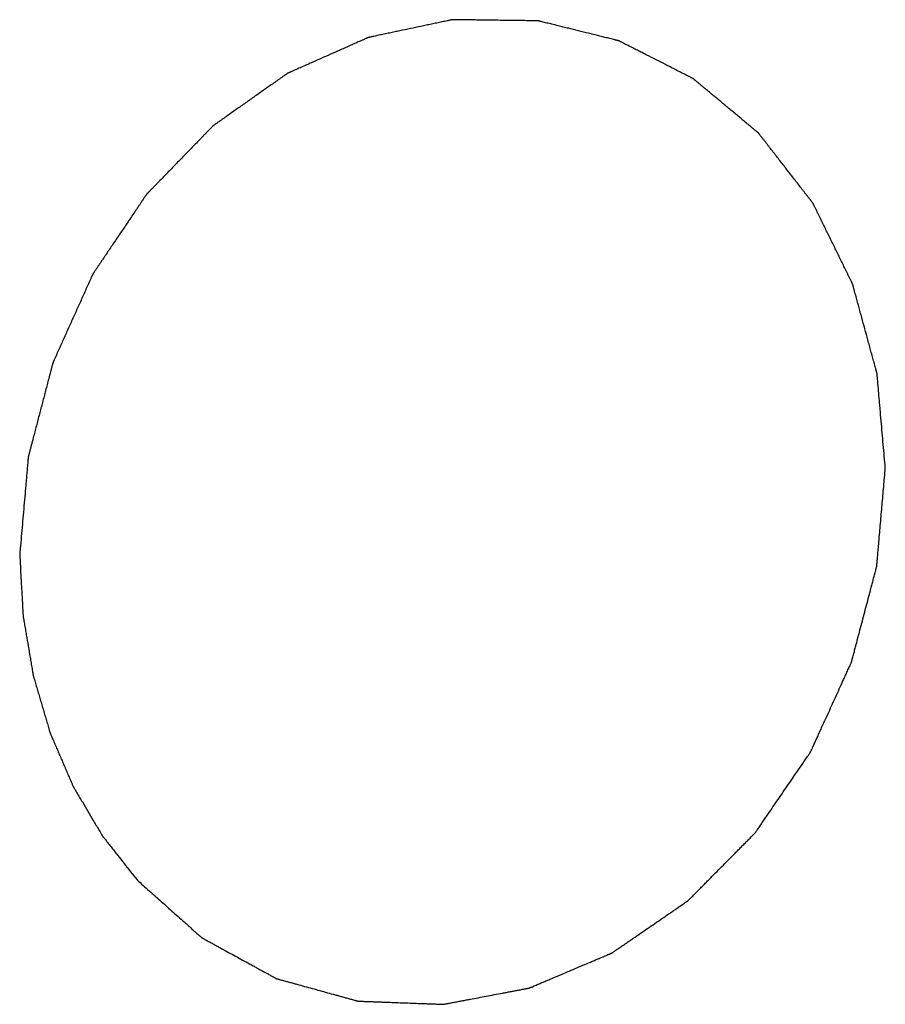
# Model space of a CAD drawing. Header units: millimetres. Extents: x 2798 to 3316, y 1544 to 1917.
# Tile 9 of 21: x 2874.87 to 2875.95, y 1572.89 to 1574.12. Entities that reach past the tile are written whole.
import ezdxf

# ---------------------------------------------------------------- set-up
doc = ezdxf.new("R2010")
doc.units = ezdxf.units.MM

msp = doc.modelspace()

# ---------------------------------------------------------------- linework, layer by layer
at = {"color": 7, "linetype": 'Continuous'}
for points, knots in [([(2875.94869, 1573.55858), (2875.94784, 1573.56845), (2875.94655, 1573.58327), (2875.94483, 1573.60302), (2875.94354, 1573.61784), (2875.94247, 1573.63018), (2875.94161, 1573.64006), (2875.94096, 1573.64747), (2875.94043, 1573.65364), (2875.94, 1573.65858), (2875.93967, 1573.66228), (2875.93935, 1573.66598), (2875.93908, 1573.66907), (2875.93887, 1573.67154), (2875.93874, 1573.67308), (2875.93863, 1573.67432), (2875.93855, 1573.67524), (2875.93848, 1573.67601), (2875.93843, 1573.67656), (2875.9384, 1573.67686), (2875.9384, 1573.6771), (2875.93832, 1573.67731), (2875.93825, 1573.67761), (2875.93811, 1573.67811), (2875.93791, 1573.67884), (2875.93767, 1573.67972), (2875.93735, 1573.68088), (2875.93695, 1573.68234), (2875.93632, 1573.68467), (2875.93552, 1573.68759), (2875.93457, 1573.69109), (2875.93362, 1573.69459), (2875.93234, 1573.69925), (2875.93075, 1573.70508), (2875.92884, 1573.71208), (2875.9263, 1573.7214), (2875.92312, 1573.73306), (2875.91994, 1573.74472), (2875.9174, 1573.75405), (2875.91549, 1573.76105), (2875.9139, 1573.76688), (2875.91262, 1573.77154), (2875.91167, 1573.77504), (2875.91072, 1573.77854), (2875.90992, 1573.78145), (2875.90928, 1573.78379), (2875.90889, 1573.78524), (2875.90857, 1573.78641), (2875.90833, 1573.78728), (2875.90813, 1573.78801), (2875.90799, 1573.78852), (2875.90791, 1573.78881), (2875.90786, 1573.78904), (2875.90775, 1573.78923), (2875.90763, 1573.78949), (2875.9074, 1573.78995), (2875.90708, 1573.79061), (2875.90669, 1573.7914), (2875.90617, 1573.79245), (2875.90553, 1573.79377), (2875.9045, 1573.79588), (2875.9032, 1573.79851), (2875.90165, 1573.80167), (2875.9001, 1573.80483), (2875.89804, 1573.80904), (2875.89546, 1573.81431), (2875.89236, 1573.82062), (2875.88822, 1573.82905), (2875.88306, 1573.83958), (2875.87789, 1573.85011), (2875.87376, 1573.85853), (2875.87066, 1573.86485), (2875.86808, 1573.87012), (2875.86601, 1573.87433), (2875.86446, 1573.87749), (2875.86291, 1573.88065), (2875.86162, 1573.88328), (2875.86058, 1573.88539), (2875.85994, 1573.8867), (2875.85942, 1573.88776), (2875.85904, 1573.88855), (2875.85871, 1573.8892), (2875.85849, 1573.88967), (2875.85835, 1573.88993), (2875.85827, 1573.89013), (2875.85812, 1573.89029), (2875.85795, 1573.89053), (2875.85764, 1573.89092), (2875.8572, 1573.8915), (2875.85666, 1573.89218), (2875.85595, 1573.8931), (2875.85507, 1573.89424), (2875.85365, 1573.89607), (2875.85188, 1573.89835), (2875.84975, 1573.9011), (2875.84762, 1573.90384), (2875.84478, 1573.9075), (2875.84124, 1573.91207), (2875.83698, 1573.91756), (2875.8313, 1573.92487), (2875.82421, 1573.93402), (2875.81712, 1573.94316), (2875.81144, 1573.95048), (2875.80719, 1573.95596), (2875.80364, 1573.96054), (2875.8008, 1573.96419), (2875.79867, 1573.96694), (2875.79655, 1573.96968), (2875.79477, 1573.97197), (2875.79335, 1573.9738), (2875.79247, 1573.97494), (2875.79176, 1573.97585), (2875.79123, 1573.97654), (2875.79078, 1573.97711), (2875.79047, 1573.97751), (2875.79029, 1573.97774), (2875.79017, 1573.97792), (2875.79, 1573.97804), (2875.78979, 1573.97822), (2875.78942, 1573.97853), (2875.78889, 1573.97897), (2875.78825, 1573.97951), (2875.7874, 1573.98021), (2875.78633, 1573.9811), (2875.78463, 1573.98252), (2875.78251, 1573.98429), (2875.77996, 1573.98642), (2875.77741, 1573.98854), (2875.77401, 1573.99138), (2875.76975, 1573.99493), (2875.76465, 1573.99918), (2875.75785, 1574.00485), (2875.74935, 1574.01194), (2875.74084, 1574.01903), (2875.73404, 1574.0247), (2875.72894, 1574.02896), (2875.72469, 1574.0325), (2875.72129, 1574.03534), (2875.71874, 1574.03747), (2875.71619, 1574.03959), (2875.71406, 1574.04137), (2875.71236, 1574.04278), (2875.7113, 1574.04367), (2875.71045, 1574.04438), (2875.70981, 1574.04491), (2875.70928, 1574.04535), (2875.70891, 1574.04567), (2875.70869, 1574.04584), (2875.70854, 1574.04599), (2875.70835, 1574.04606), (2875.70811, 1574.04619), (2875.70768, 1574.0464), (2875.70708, 1574.04672), (2875.70635, 1574.04709), (2875.70538, 1574.04758), (2875.70417, 1574.0482), (2875.70223, 1574.04919), (2875.6998, 1574.05042), (2875.6969, 1574.0519), (2875.69399, 1574.05338), (2875.69011, 1574.05536), (2875.68526, 1574.05783), (2875.67944, 1574.0608), (2875.67168, 1574.06475), (2875.66198, 1574.06969), (2875.65229, 1574.07463), (2875.64453, 1574.07858), (2875.63871, 1574.08155), (2875.63386, 1574.08402), (2875.62998, 1574.08599), (2875.62707, 1574.08748), (2875.62416, 1574.08896), (2875.62174, 1574.09019), (2875.6198, 1574.09118), (2875.61859, 1574.0918), (2875.61762, 1574.09229), (2875.61689, 1574.09266), (2875.61628, 1574.09297), (2875.61586, 1574.09319), (2875.61562, 1574.09331), (2875.61544, 1574.09342), (2875.61524, 1574.09345), (2875.61497, 1574.09352), (2875.61451, 1574.09363), (2875.61386, 1574.0938), (2875.61307, 1574.09399), (2875.61201, 1574.09425), (2875.6107, 1574.09458), (2875.60859, 1574.0951), (2875.60596, 1574.09575), (2875.60281, 1574.09653), (2875.59965, 1574.09731), (2875.59544, 1574.09835), (2875.59018, 1574.09965), (2875.58387, 1574.10122), (2875.57545, 1574.1033), (2875.56492, 1574.1059), (2875.5544, 1574.10851), (2875.54598, 1574.11059), (2875.53967, 1574.11215), (2875.53441, 1574.11345), (2875.5302, 1574.11449), (2875.52704, 1574.11527), (2875.52388, 1574.11606), (2875.52125, 1574.11671), (2875.51915, 1574.11723), (2875.51783, 1574.11755), (2875.51678, 1574.11781), (2875.51599, 1574.11801), (2875.51533, 1574.11817), (2875.51487, 1574.11829), (2875.51461, 1574.11835), (2875.51442, 1574.11841), (2875.5142, 1574.1184), (2875.51393, 1574.11841), (2875.51344, 1574.11841), (2875.51274, 1574.11842), (2875.51191, 1574.11843), (2875.51079, 1574.11845), (2875.5094, 1574.11847), (2875.50717, 1574.11849), (2875.50438, 1574.11853), (2875.50104, 1574.11858), (2875.4977, 1574.11862), (2875.49324, 1574.11868), (2875.48767, 1574.11875), (2875.48098, 1574.11884), (2875.47207, 1574.11896), (2875.46092, 1574.11911), (2875.44978, 1574.11925), (2875.44086, 1574.11937), (2875.43417, 1574.11946), (2875.4286, 1574.11954), (2875.42414, 1574.11959), (2875.4208, 1574.11964), (2875.41746, 1574.11968), (2875.41467, 1574.11972), (2875.41244, 1574.11975), (2875.41105, 1574.11977), (2875.40994, 1574.11978), (2875.4091, 1574.11979), (2875.4084, 1574.1198), (2875.40792, 1574.11981), (2875.40764, 1574.11981), (2875.40743, 1574.11983), (2875.40722, 1574.11977), (2875.40695, 1574.11972), (2875.40647, 1574.11961), (2875.40579, 1574.11947), (2875.40496, 1574.11929), (2875.40387, 1574.11906), (2875.4025, 1574.11877), (2875.40031, 1574.11831), (2875.39757, 1574.11773), (2875.39429, 1574.11703), (2875.391, 1574.11634), (2875.38662, 1574.11541), (2875.38115, 1574.11425), (2875.37457, 1574.11286), (2875.36581, 1574.111), (2875.35486, 1574.10868), (2875.34391, 1574.10637), (2875.33515, 1574.10451), (2875.32858, 1574.10312), (2875.3231, 1574.10196), (2875.31872, 1574.10103), (2875.31544, 1574.10034), (2875.31215, 1574.09964), (2875.30941, 1574.09906), (2875.30722, 1574.0986), (2875.30586, 1574.09831), (2875.30476, 1574.09808), (2875.30394, 1574.0979), (2875.30325, 1574.09776), (2875.30277, 1574.09766), (2875.3025, 1574.09759), (2875.30229, 1574.09757), (2875.3021, 1574.09746), (2875.30183, 1574.09735), (2875.30137, 1574.09714), (2875.30072, 1574.09685), (2875.29993, 1574.0965), (2875.29887, 1574.09604), (2875.29756, 1574.09545), (2875.29545, 1574.09452), (2875.29282, 1574.09335), (2875.28966, 1574.09195), (2875.28649, 1574.09054), (2875.28228, 1574.08868), (2875.27701, 1574.08634), (2875.27069, 1574.08354), (2875.26227, 1574.0798), (2875.25173, 1574.07512), (2875.2412, 1574.07045), (2875.23277, 1574.06671), (2875.22645, 1574.06391), (2875.22118, 1574.06157), (2875.21697, 1574.0597), (2875.21381, 1574.0583), (2875.21065, 1574.0569), (2875.20802, 1574.05573), (2875.20591, 1574.0548), (2875.20459, 1574.05421), (2875.20354, 1574.05375), (2875.20275, 1574.0534), (2875.20209, 1574.0531), (2875.20163, 1574.0529), (2875.20137, 1574.05278), (2875.20116, 1574.05271), (2875.20099, 1574.05256), (2875.20074, 1574.0524), (2875.20032, 1574.05209), (2875.19971, 1574.05167), (2875.19898, 1574.05115), (2875.19801, 1574.05047), (2875.1968, 1574.04961), (2875.19485, 1574.04824), (2875.19242, 1574.04653), (2875.18951, 1574.04448), (2875.18659, 1574.04242), (2875.18271, 1574.03968), (2875.17785, 1574.03626), (2875.17202, 1574.03215), (2875.16425, 1574.02667), (2875.15453, 1574.01982), (2875.14482, 1574.01297), (2875.13704, 1574.00749), (2875.13121, 1574.00339), (2875.12636, 1573.99996), (2875.12247, 1573.99722), (2875.11956, 1573.99517), (2875.11664, 1573.99311), (2875.11421, 1573.9914), (2875.11227, 1573.99003), (2875.11105, 1573.98917), (2875.11008, 1573.98849), (2875.10935, 1573.98798), (2875.10875, 1573.98755), (2875.10832, 1573.98725), (2875.10808, 1573.98707), (2875.10789, 1573.98696), (2875.10774, 1573.98678), (2875.10752, 1573.98656), (2875.10714, 1573.98617), (2875.1066, 1573.98561), (2875.10595, 1573.98494), (2875.10508, 1573.98404), (2875.104, 1573.98293), (2875.10226, 1573.98114), (2875.1001, 1573.97891), (2875.0975, 1573.97623), (2875.0949, 1573.97355), (2875.09143, 1573.96997), (2875.0871, 1573.9655), (2875.0819, 1573.96014), (2875.07496, 1573.95299), (2875.0663, 1573.94406), (2875.05763, 1573.93512), (2875.0507, 1573.92797), (2875.0455, 1573.92261), (2875.04116, 1573.91815), (2875.0377, 1573.91457), (2875.0351, 1573.91189), (2875.0325, 1573.90921), (2875.03033, 1573.90698), (2875.0286, 1573.90519), (2875.02751, 1573.90407), (2875.02665, 1573.90318), (2875.026, 1573.90251), (2875.02546, 1573.90195), (2875.02507, 1573.90156), (2875.02486, 1573.90133), (2875.02469, 1573.90118), (2875.02457, 1573.90097), (2875.02439, 1573.90072), (2875.02409, 1573.90026), (2875.02365, 1573.89961), (2875.02312, 1573.89883), (2875.02243, 1573.8978), (2875.02155, 1573.8965), (2875.02016, 1573.89443), (2875.01841, 1573.89184), (2875.01631, 1573.88872), (2875.01422, 1573.88561), (2875.01143, 1573.88147), (2875.00793, 1573.87628), (2875.00374, 1573.87006), (2874.99815, 1573.86176), (2874.99117, 1573.85139), (2874.98419, 1573.84102), (2874.9786, 1573.83273), (2874.97441, 1573.82651), (2874.97092, 1573.82132), (2874.96812, 1573.81717), (2874.96603, 1573.81406), (2874.96393, 1573.81095), (2874.96218, 1573.80836), (2874.96079, 1573.80629), (2874.95991, 1573.80499), (2874.95922, 1573.80395), (2874.95869, 1573.80318), (2874.95826, 1573.80253), (2874.95795, 1573.80207), (2874.95778, 1573.80181), (2874.95764, 1573.80163), (2874.95755, 1573.8014), (2874.95742, 1573.80112), (2874.95719, 1573.80061), (2874.95686, 1573.79989), (2874.95648, 1573.79902), (2874.95595, 1573.79787), (2874.95531, 1573.79642), (2874.95427, 1573.79411), (2874.95297, 1573.79123), (2874.95141, 1573.78776), (2874.94985, 1573.7843), (2874.94777, 1573.77968), (2874.94517, 1573.7739), (2874.94205, 1573.76697), (2874.93789, 1573.75773), (2874.93269, 1573.74618), (2874.92749, 1573.73464), (2874.92333, 1573.7254), (2874.92021, 1573.71847), (2874.91761, 1573.71269), (2874.91553, 1573.70807), (2874.91397, 1573.70461), (2874.91241, 1573.70114), (2874.91111, 1573.69826), (2874.91007, 1573.69595), (2874.90942, 1573.6945), (2874.9089, 1573.69335), (2874.90851, 1573.69248), (2874.90818, 1573.69176), (2874.90795, 1573.69125), (2874.90783, 1573.69096), (2874.90772, 1573.69075), (2874.90767, 1573.69052), (2874.90758, 1573.69021), (2874.90745, 1573.68967), (2874.90724, 1573.68891), (2874.907, 1573.68798), (2874.90668, 1573.68675), (2874.90628, 1573.68522), (2874.90564, 1573.68276), (2874.90483, 1573.67969), (2874.90387, 1573.676), (2874.9029, 1573.67232), (2874.90161, 1573.6674), (2874.9, 1573.66126), (2874.89807, 1573.65388), (2874.8955, 1573.64405), (2874.89228, 1573.63176), (2874.88907, 1573.61947), (2874.88649, 1573.60964), (2874.88456, 1573.60227), (2874.88295, 1573.59612), (2874.88167, 1573.59121), (2874.8807, 1573.58752), (2874.87974, 1573.58384), (2874.87893, 1573.58076), (2874.87829, 1573.57831), (2874.87789, 1573.57677), (2874.87757, 1573.57554), (2874.87732, 1573.57462), (2874.87712, 1573.57385), (2874.87698, 1573.57331), (2874.8769, 1573.57301), (2874.87683, 1573.57278), (2874.87682, 1573.57254), (2874.87679, 1573.57222), (2874.87675, 1573.57166), (2874.87667, 1573.57086), (2874.87659, 1573.5699), (2874.87648, 1573.56862), (2874.87634, 1573.56702), (2874.87612, 1573.56447), (2874.87584, 1573.56127), (2874.87551, 1573.55743), (2874.87517, 1573.5536), (2874.87473, 1573.54849), (2874.87417, 1573.54209), (2874.8735, 1573.53442), (2874.87261, 1573.5242), (2874.8715, 1573.51141), (2874.87017, 1573.49607), (2874.86839, 1573.47561), (2874.86705, 1573.46027), (2874.86616, 1573.45005)], [0, 0, 0, 0, 0.015625, 0.0234375, 0.03125, 0.0390625, 0.0429688, 0.046875, 0.0507812, 0.0527344, 0.0546875, 0.0566406, 0.0585938, 0.0595703, 0.0605469, 0.0610352, 0.0615234, 0.0620117, 0.0622559, 0.0623779, 0.0625, 0.0626221, 0.0627441, 0.0629883, 0.0634766, 0.0639648, 0.0644531, 0.0654297, 0.0664062, 0.0683594, 0.0703125, 0.0722656, 0.0742188, 0.078125, 0.0820312, 0.0859375, 0.09375, 0.1015625, 0.1054688, 0.109375, 0.1132812, 0.1152344, 0.1171875, 0.1191406, 0.1210938, 0.1220703, 0.1230469, 0.1235352, 0.1240234, 0.1245117, 0.1247559, 0.1248779, 0.125, 0.1251221, 0.1252441, 0.1254883, 0.1259766, 0.1264648, 0.1269531, 0.1279297, 0.1289062, 0.1308594, 0.1328125, 0.1347656, 0.1367188, 0.140625, 0.1445312, 0.1484375, 0.15625, 0.1640625, 0.1679688, 0.171875, 0.1757812, 0.1777344, 0.1796875, 0.1816406, 0.1835938, 0.1845703, 0.1855469, 0.1860352, 0.1865234, 0.1870117, 0.1872559, 0.1873779, 0.1875, 0.1876221, 0.1877441, 0.1879883, 0.1884766, 0.1889648, 0.1894531, 0.1904297, 0.1914062, 0.1933594, 0.1953125, 0.1972656, 0.1992188, 0.203125, 0.2070312, 0.2109375, 0.21875, 0.2265625, 0.2304688, 0.234375, 0.2382812, 0.2402344, 0.2421875, 0.2441406, 0.2460938, 0.2470703, 0.2480469, 0.2485352, 0.2490234, 0.2495117, 0.2497559, 0.2498779, 0.25, 0.2501221, 0.2502441, 0.2504883, 0.2509766, 0.2514648, 0.2519531, 0.2529297, 0.2539062, 0.2558594, 0.2578125, 0.2597656, 0.2617188, 0.265625, 0.2695312, 0.2734375, 0.28125, 0.2890625, 0.2929688, 0.296875, 0.3007812, 0.3027344, 0.3046875, 0.3066406, 0.3085938, 0.3095703, 0.3105469, 0.3110352, 0.3115234, 0.3120117, 0.3122559, 0.3123779, 0.3125, 0.3126221, 0.3127441, 0.3129883, 0.3134766, 0.3139648, 0.3144531, 0.3154297, 0.3164062, 0.3183594, 0.3203125, 0.3222656, 0.3242188, 0.328125, 0.3320312, 0.3359375, 0.34375, 0.3515625, 0.3554688, 0.359375, 0.3632812, 0.3652344, 0.3671875, 0.3691406, 0.3710938, 0.3720703, 0.3730469, 0.3735352, 0.3740234, 0.3745117, 0.3747559, 0.3748779, 0.375, 0.3751221, 0.3752441, 0.3754883, 0.3759766, 0.3764648, 0.3769531, 0.3779297, 0.3789062, 0.3808594, 0.3828125, 0.3847656, 0.3867188, 0.390625, 0.3945312, 0.3984375, 0.40625, 0.4140625, 0.4179688, 0.421875, 0.4257812, 0.4277344, 0.4296875, 0.4316406, 0.4335938, 0.4345703, 0.4355469, 0.4360352, 0.4365234, 0.4370117, 0.4372559, 0.4373779, 0.4375, 0.4376221, 0.4377441, 0.4379883, 0.4384766, 0.4389648, 0.4394531, 0.4404297, 0.4414062, 0.4433594, 0.4453125, 0.4472656, 0.4492188, 0.453125, 0.4570312, 0.4609375, 0.46875, 0.4765625, 0.4804688, 0.484375, 0.4882812, 0.4902344, 0.4921875, 0.4941406, 0.4960938, 0.4970703, 0.4980469, 0.4985352, 0.4990234, 0.4995117, 0.4997559, 0.4998779, 0.5, 0.5001221, 0.5002441, 0.5004883, 0.5009766, 0.5014648, 0.5019531, 0.5029297, 0.5039062, 0.5058594, 0.5078125, 0.5097656, 0.5117188, 0.515625, 0.5195312, 0.5234375, 0.53125, 0.5390625, 0.5429688, 0.546875, 0.5507812, 0.5527344, 0.5546875, 0.5566406, 0.5585938, 0.5595703, 0.5605469, 0.5610352, 0.5615234, 0.5620117, 0.5622559, 0.5623779, 0.5625, 0.5626221, 0.5627441, 0.5629883, 0.5634766, 0.5639648, 0.5644531, 0.5654297, 0.5664062, 0.5683594, 0.5703125, 0.5722656, 0.5742188, 0.578125, 0.5820312, 0.5859375, 0.59375, 0.6015625, 0.6054688, 0.609375, 0.6132812, 0.6152344, 0.6171875, 0.6191406, 0.6210938, 0.6220703, 0.6230469, 0.6235352, 0.6240234, 0.6245117, 0.6247559, 0.6248779, 0.625, 0.6251221, 0.6252441, 0.6254883, 0.6259766, 0.6264648, 0.6269531, 0.6279297, 0.6289062, 0.6308594, 0.6328125, 0.6347656, 0.6367188, 0.640625, 0.6445312, 0.6484375, 0.65625, 0.6640625, 0.6679688, 0.671875, 0.6757812, 0.6777344, 0.6796875, 0.6816406, 0.6835938, 0.6845703, 0.6855469, 0.6860352, 0.6865234, 0.6870117, 0.6872559, 0.6873779, 0.6875, 0.6876221, 0.6877441, 0.6879883, 0.6884766, 0.6889648, 0.6894531, 0.6904297, 0.6914062, 0.6933594, 0.6953125, 0.6972656, 0.6992188, 0.703125, 0.7070312, 0.7109375, 0.71875, 0.7265625, 0.7304688, 0.734375, 0.7382812, 0.7402344, 0.7421875, 0.7441406, 0.7460938, 0.7470703, 0.7480469, 0.7485352, 0.7490234, 0.7495117, 0.7497559, 0.7498779, 0.75, 0.7501221, 0.7502441, 0.7504883, 0.7509766, 0.7514648, 0.7519531, 0.7529297, 0.7539062, 0.7558594, 0.7578125, 0.7597656, 0.7617188, 0.765625, 0.7695312, 0.7734375, 0.78125, 0.7890625, 0.7929688, 0.796875, 0.8007812, 0.8027344, 0.8046875, 0.8066406, 0.8085938, 0.8095703, 0.8105469, 0.8110352, 0.8115234, 0.8120117, 0.8122559, 0.8123779, 0.8125, 0.8126221, 0.8127441, 0.8129883, 0.8134766, 0.8139648, 0.8144531, 0.8154297, 0.8164062, 0.8183594, 0.8203125, 0.8222656, 0.8242188, 0.828125, 0.8320312, 0.8359375, 0.84375, 0.8515625, 0.8554688, 0.859375, 0.8632812, 0.8652344, 0.8671875, 0.8691406, 0.8710938, 0.8720703, 0.8730469, 0.8735352, 0.8740234, 0.8745117, 0.8747559, 0.8748779, 0.875, 0.8751221, 0.8752441, 0.8754883, 0.8759766, 0.8764648, 0.8769531, 0.8779297, 0.8789062, 0.8808594, 0.8828125, 0.8847656, 0.8867188, 0.890625, 0.8945312, 0.8984375, 0.90625, 0.9140625, 0.9179688, 0.921875, 0.9257812, 0.9277344, 0.9296875, 0.9316406, 0.9335938, 0.9345703, 0.9355469, 0.9360352, 0.9365234, 0.9370117, 0.9372559, 0.9373779, 0.9375, 0.9376221, 0.9377441, 0.9379883, 0.9384766, 0.9389648, 0.9394531, 0.9404297, 0.9414062, 0.9433594, 0.9453125, 0.9472656, 0.9492188, 0.953125, 0.9570312, 0.9609375, 0.96875, 0.9765625, 0.984375, 1, 1, 1, 1]), ([(2875.01286, 1573.04341), (2875.01793, 1573.0389), (2875.02805, 1573.02986), (2875.04071, 1573.01858), (2875.05084, 1573.00954), (2875.05844, 1573.00277), (2875.06603, 1572.996), (2875.07236, 1572.99035), (2875.07743, 1572.98584), (2875.08122, 1572.98245), (2875.08439, 1572.97963), (2875.08692, 1572.97737), (2875.08882, 1572.97568), (2875.0904, 1572.97427), (2875.09167, 1572.97314), (2875.09246, 1572.97243), (2875.09309, 1572.97187), (2875.09349, 1572.97152), (2875.09376, 1572.97126), (2875.09393, 1572.97113), (2875.09411, 1572.97104), (2875.09434, 1572.97091), (2875.09489, 1572.97061), (2875.09571, 1572.97016), (2875.0968, 1572.96956), (2875.0979, 1572.96896), (2875.09936, 1572.96816), (2875.10191, 1572.96676), (2875.10556, 1572.96476), (2875.10994, 1572.96236), (2875.11431, 1572.95996), (2875.11869, 1572.95756), (2875.12453, 1572.95436), (2875.13182, 1572.95036), (2875.14058, 1572.94555), (2875.14934, 1572.94075), (2875.15663, 1572.93675), (2875.16247, 1572.93355), (2875.16685, 1572.93115), (2875.17122, 1572.92875), (2875.1756, 1572.92635), (2875.17925, 1572.92435), (2875.1818, 1572.92295), (2875.18326, 1572.92215), (2875.18436, 1572.92155), (2875.18545, 1572.92095), (2875.18627, 1572.9205), (2875.18682, 1572.9202), (2875.18705, 1572.92008), (2875.18723, 1572.91997), (2875.18742, 1572.9199), (2875.18778, 1572.91981), (2875.18827, 1572.91967), (2875.18907, 1572.91945), (2875.19007, 1572.91918), (2875.19166, 1572.91874), (2875.19366, 1572.91819), (2875.19605, 1572.91753), (2875.19924, 1572.91665), (2875.20323, 1572.91555), (2875.20801, 1572.91423), (2875.21439, 1572.91247), (2875.22237, 1572.91027), (2875.23194, 1572.90763), (2875.24151, 1572.90499), (2875.25108, 1572.90235), (2875.25905, 1572.90015), (2875.26543, 1572.89839), (2875.27022, 1572.89707), (2875.2742, 1572.89597), (2875.27739, 1572.89509), (2875.27979, 1572.89443), (2875.28218, 1572.89377), (2875.28417, 1572.89322), (2875.28577, 1572.89278), (2875.28696, 1572.89245), (2875.28796, 1572.89218), (2875.28866, 1572.89198), (2875.28906, 1572.89188), (2875.28935, 1572.89177), (2875.28967, 1572.89179), (2875.29008, 1572.89176), (2875.29081, 1572.89174), (2875.29186, 1572.8917), (2875.29311, 1572.89165), (2875.29478, 1572.89159), (2875.29686, 1572.89151), (2875.29936, 1572.89142), (2875.30186, 1572.89132), (2875.3052, 1572.8912), (2875.30937, 1572.89104), (2875.31437, 1572.89086), (2875.32104, 1572.89061), (2875.32938, 1572.8903), (2875.33939, 1572.88992), (2875.3494, 1572.88955), (2875.3594, 1572.88918), (2875.36774, 1572.88886), (2875.37441, 1572.88861), (2875.37942, 1572.88843), (2875.38358, 1572.88827), (2875.38692, 1572.88815), (2875.38942, 1572.88805), (2875.39151, 1572.88798), (2875.39317, 1572.88791), (2875.39422, 1572.88788), (2875.39505, 1572.88784), (2875.39557, 1572.88783), (2875.39594, 1572.88781), (2875.39615, 1572.88781), (2875.39635, 1572.88786), (2875.39662, 1572.8879), (2875.39724, 1572.88802), (2875.39819, 1572.8882), (2875.39944, 1572.88844), (2875.4007, 1572.88868), (2875.40237, 1572.889), (2875.4053, 1572.88955), (2875.40949, 1572.89035), (2875.41452, 1572.8913), (2875.41954, 1572.89225), (2875.42456, 1572.89321), (2875.43126, 1572.89448), (2875.43964, 1572.89607), (2875.44969, 1572.89797), (2875.45973, 1572.89988), (2875.46811, 1572.90147), (2875.47481, 1572.90274), (2875.47983, 1572.90369), (2875.48486, 1572.90465), (2875.48988, 1572.9056), (2875.49407, 1572.9064), (2875.497, 1572.90695), (2875.49867, 1572.90727), (2875.49993, 1572.90751), (2875.50118, 1572.90775), (2875.50213, 1572.90792), (2875.50275, 1572.90805), (2875.50307, 1572.9081), (2875.50338, 1572.90818), (2875.50378, 1572.90836), (2875.50429, 1572.90857), (2875.5051, 1572.90892), (2875.50611, 1572.90934), (2875.50772, 1572.91003), (2875.50974, 1572.91088), (2875.51216, 1572.91191), (2875.5154, 1572.91328), (2875.51944, 1572.915), (2875.52428, 1572.91705), (2875.53074, 1572.91979), (2875.53882, 1572.92322), (2875.54852, 1572.92733), (2875.55821, 1572.93145), (2875.56791, 1572.93556), (2875.57598, 1572.93898), (2875.58245, 1572.94173), (2875.58729, 1572.94378), (2875.59214, 1572.94584), (2875.59618, 1572.94755), (2875.59941, 1572.94892), (2875.60143, 1572.94978), (2875.60305, 1572.95046), (2875.60426, 1572.95098), (2875.60527, 1572.95141), (2875.60598, 1572.9517), (2875.60638, 1572.95188), (2875.60669, 1572.95199), (2875.60696, 1572.9522), (2875.60734, 1572.95245), (2875.60799, 1572.95291), (2875.60892, 1572.95354), (2875.61004, 1572.95431), (2875.61153, 1572.95534), (2875.6134, 1572.95662), (2875.61639, 1572.95867), (2875.62012, 1572.96124), (2875.6246, 1572.96432), (2875.62907, 1572.96739), (2875.63505, 1572.9715), (2875.64251, 1572.97663), (2875.65147, 1572.98278), (2875.66042, 1572.98894), (2875.66938, 1572.99509), (2875.67684, 1573.00022), (2875.68282, 1573.00432), (2875.68729, 1573.0074), (2875.69103, 1573.00997), (2875.69401, 1573.01202), (2875.69625, 1573.01356), (2875.69812, 1573.01484), (2875.69961, 1573.01586), (2875.70054, 1573.01651), (2875.70129, 1573.01702), (2875.70175, 1573.01734), (2875.70214, 1573.01759), (2875.70239, 1573.01782), (2875.70263, 1573.01808), (2875.70312, 1573.01857), (2875.70386, 1573.01932), (2875.70485, 1573.02031), (2875.70583, 1573.02131), (2875.70714, 1573.02263), (2875.70943, 1573.02495), (2875.71271, 1573.02827), (2875.71664, 1573.03224), (2875.72058, 1573.03622), (2875.72451, 1573.0402), (2875.72976, 1573.0455), (2875.73631, 1573.05213), (2875.74418, 1573.06009), (2875.75204, 1573.06804), (2875.7586, 1573.07467), (2875.76384, 1573.07998), (2875.76778, 1573.08395), (2875.77171, 1573.08793), (2875.77564, 1573.09191), (2875.77892, 1573.09522), (2875.78154, 1573.09788), (2875.78318, 1573.09953), (2875.78449, 1573.10086), (2875.78523, 1573.1016), (2875.78572, 1573.1021), (2875.78597, 1573.10235), (2875.78621, 1573.10261), (2875.78646, 1573.10301), (2875.78681, 1573.1035), (2875.78734, 1573.10429), (2875.78802, 1573.10527), (2875.7891, 1573.10684), (2875.79044, 1573.10881), (2875.79206, 1573.11117), (2875.79421, 1573.11432), (2875.79691, 1573.11825), (2875.80014, 1573.12297), (2875.80445, 1573.12927), (2875.80984, 1573.13714), (2875.81631, 1573.14658), (2875.82277, 1573.15602), (2875.82924, 1573.16546), (2875.83462, 1573.17333), (2875.83893, 1573.17962), (2875.84217, 1573.18434), (2875.8454, 1573.18907), (2875.84809, 1573.193), (2875.85025, 1573.19615), (2875.8516, 1573.19811), (2875.85267, 1573.19969), (2875.85348, 1573.20087), (2875.85415, 1573.20185), (2875.85463, 1573.20254), (2875.85489, 1573.20294), (2875.85511, 1573.20322), (2875.85525, 1573.20356), (2875.85545, 1573.204), (2875.8558, 1573.20477), (2875.8563, 1573.20587), (2875.8569, 1573.20719), (2875.8577, 1573.20895), (2875.85871, 1573.21114), (2875.86031, 1573.21466), (2875.86231, 1573.21906), (2875.86472, 1573.22434), (2875.86712, 1573.22962), (2875.87033, 1573.23665), (2875.87434, 1573.24545), (2875.87915, 1573.256), (2875.88396, 1573.26656), (2875.88877, 1573.27712), (2875.89277, 1573.28591), (2875.89598, 1573.29295), (2875.89839, 1573.29823), (2875.90039, 1573.30262), (2875.90199, 1573.30614), (2875.9032, 1573.30878), (2875.9042, 1573.31098), (2875.905, 1573.31274), (2875.9055, 1573.31384), (2875.9059, 1573.31472), (2875.90615, 1573.31527), (2875.90636, 1573.3157), (2875.9065, 1573.31617), (2875.90671, 1573.31699), (2875.90702, 1573.31816), (2875.90751, 1573.32004), (2875.90813, 1573.32238), (2875.90912, 1573.32613), (2875.91035, 1573.33082), (2875.91184, 1573.33645), (2875.91332, 1573.34207), (2875.9148, 1573.3477), (2875.91677, 1573.3552), (2875.91924, 1573.36458), (2875.92221, 1573.37583), (2875.92517, 1573.38709), (2875.92764, 1573.39646), (2875.92962, 1573.40396), (2875.9311, 1573.40959), (2875.93258, 1573.41522), (2875.93406, 1573.42084), (2875.9353, 1573.42553), (2875.93629, 1573.42928), (2875.9369, 1573.43163), (2875.9374, 1573.4335), (2875.9377, 1573.43467), (2875.93793, 1573.43549), (2875.93804, 1573.43597), (2875.93806, 1573.43645), (2875.93812, 1573.43704), (2875.9382, 1573.438), (2875.93831, 1573.4392), (2875.93847, 1573.44112), (2875.93868, 1573.44352), (2875.93893, 1573.44639), (2875.93927, 1573.45023), (2875.93968, 1573.45502), (2875.94018, 1573.46078), (2875.94085, 1573.46845), (2875.94169, 1573.47803), (2875.94269, 1573.48954), (2875.94369, 1573.50105), (2875.94502, 1573.51639), (2875.94669, 1573.53556), (2875.94803, 1573.55091), (2875.94869, 1573.55858)], [0, 0, 0, 0, 0.015625, 0.03125, 0.0390625, 0.046875, 0.0546875, 0.0625, 0.0664062, 0.0703125, 0.0742188, 0.0761719, 0.078125, 0.0800781, 0.0810547, 0.0820312, 0.0825195, 0.0830078, 0.083252, 0.083374, 0.0834961, 0.0837402, 0.0839844, 0.0849609, 0.0859375, 0.0869141, 0.0878906, 0.0898438, 0.09375, 0.0976562, 0.1015625, 0.1054688, 0.109375, 0.1171875, 0.125, 0.1328125, 0.140625, 0.1445312, 0.1484375, 0.1523438, 0.15625, 0.1601562, 0.1621094, 0.1630859, 0.1640625, 0.1650391, 0.1660156, 0.1662598, 0.1665039, 0.166626, 0.166748, 0.1669922, 0.1674805, 0.1679688, 0.1689453, 0.1699219, 0.171875, 0.1738281, 0.1757812, 0.1796875, 0.1835938, 0.1875, 0.1953125, 0.203125, 0.2109375, 0.21875, 0.2265625, 0.2304688, 0.234375, 0.2382812, 0.2402344, 0.2421875, 0.2441406, 0.2460938, 0.2470703, 0.2480469, 0.2490234, 0.2495117, 0.2497559, 0.25, 0.2502441, 0.2504883, 0.2509766, 0.2519531, 0.2529297, 0.2539062, 0.2558594, 0.2578125, 0.2597656, 0.2617188, 0.265625, 0.2695312, 0.2734375, 0.28125, 0.2890625, 0.296875, 0.3046875, 0.3125, 0.3164062, 0.3203125, 0.3242188, 0.3261719, 0.328125, 0.3300781, 0.3310547, 0.3320312, 0.3325195, 0.3330078, 0.333252, 0.333374, 0.3334961, 0.3337402, 0.3339844, 0.3349609, 0.3359375, 0.3369141, 0.3378906, 0.3398438, 0.34375, 0.3476562, 0.3515625, 0.3554688, 0.359375, 0.3671875, 0.375, 0.3828125, 0.390625, 0.3945312, 0.3984375, 0.4023438, 0.40625, 0.4101562, 0.4121094, 0.4130859, 0.4140625, 0.4150391, 0.4160156, 0.4162598, 0.4165039, 0.416748, 0.4169922, 0.4174805, 0.4179688, 0.4189453, 0.4199219, 0.421875, 0.4238281, 0.4257812, 0.4296875, 0.4335938, 0.4375, 0.4453125, 0.453125, 0.4609375, 0.46875, 0.4765625, 0.4804688, 0.484375, 0.4882812, 0.4921875, 0.4941406, 0.4960938, 0.4970703, 0.4980469, 0.4990234, 0.4995117, 0.4997559, 0.5, 0.5002441, 0.5004883, 0.5009766, 0.5019531, 0.5029297, 0.5039062, 0.5058594, 0.5078125, 0.5117188, 0.515625, 0.5195312, 0.5234375, 0.53125, 0.5390625, 0.546875, 0.5546875, 0.5625, 0.5664062, 0.5703125, 0.5742188, 0.5761719, 0.578125, 0.5800781, 0.5810547, 0.5820312, 0.5825195, 0.5830078, 0.583252, 0.5834961, 0.5837402, 0.5839844, 0.5849609, 0.5859375, 0.5869141, 0.5878906, 0.5898438, 0.59375, 0.5976562, 0.6015625, 0.6054688, 0.609375, 0.6171875, 0.625, 0.6328125, 0.640625, 0.6445312, 0.6484375, 0.6523438, 0.65625, 0.6601562, 0.6621094, 0.6640625, 0.6650391, 0.6660156, 0.6662598, 0.6665039, 0.666748, 0.6669922, 0.6674805, 0.6679688, 0.6689453, 0.6699219, 0.671875, 0.6738281, 0.6757812, 0.6796875, 0.6835938, 0.6875, 0.6953125, 0.703125, 0.7109375, 0.71875, 0.7265625, 0.7304688, 0.734375, 0.7382812, 0.7421875, 0.7441406, 0.7460938, 0.7470703, 0.7480469, 0.7490234, 0.7495117, 0.7497559, 0.75, 0.7502441, 0.7504883, 0.7509766, 0.7519531, 0.7529297, 0.7539062, 0.7558594, 0.7578125, 0.7617188, 0.765625, 0.7695312, 0.7734375, 0.78125, 0.7890625, 0.796875, 0.8046875, 0.8125, 0.8164062, 0.8203125, 0.8242188, 0.8261719, 0.828125, 0.8300781, 0.8310547, 0.8320312, 0.8325195, 0.8330078, 0.833252, 0.8334961, 0.8339844, 0.8349609, 0.8359375, 0.8378906, 0.8398438, 0.84375, 0.8476562, 0.8515625, 0.8554688, 0.859375, 0.8671875, 0.875, 0.8828125, 0.890625, 0.8945312, 0.8984375, 0.9023438, 0.90625, 0.9101562, 0.9121094, 0.9140625, 0.9150391, 0.9160156, 0.9165039, 0.916748, 0.9169922, 0.9174805, 0.9179688, 0.9189453, 0.9199219, 0.921875, 0.9238281, 0.9257812, 0.9296875, 0.9335938, 0.9375, 0.9453125, 0.953125, 0.9609375, 0.96875, 0.984375, 1, 1, 1, 1]), ([(2874.86616, 1573.45005), (2874.86643, 1573.44525), (2874.86696, 1573.43566), (2874.86776, 1573.42128), (2874.86843, 1573.40929), (2874.86896, 1573.3997), (2874.86936, 1573.39251), (2874.8697, 1573.38652), (2874.86996, 1573.38172), (2874.87013, 1573.37872), (2874.87026, 1573.37633), (2874.87035, 1573.37483), (2874.8704, 1573.37378), (2874.87045, 1573.37318), (2874.87056, 1573.3726), (2874.87068, 1573.37187), (2874.87088, 1573.37071), (2874.87113, 1573.36925), (2874.87153, 1573.36692), (2874.87202, 1573.364), (2874.87262, 1573.3605), (2874.87342, 1573.35583), (2874.87481, 1573.34767), (2874.8768, 1573.33601), (2874.87879, 1573.32434), (2874.88018, 1573.31618), (2874.88098, 1573.31151), (2874.88158, 1573.30801), (2874.88207, 1573.3051), (2874.88247, 1573.30276), (2874.88272, 1573.30131), (2874.88292, 1573.30014), (2874.88305, 1573.29941), (2874.88313, 1573.29882), (2874.88329, 1573.29826), (2874.88358, 1573.29729), (2874.88399, 1573.29589), (2874.88464, 1573.29366), (2874.88546, 1573.29087), (2874.88678, 1573.28641), (2874.88842, 1573.28083), (2874.89039, 1573.27414), (2874.89236, 1573.26744), (2874.89433, 1573.26075), (2874.8963, 1573.25405), (2874.89826, 1573.24736), (2874.89991, 1573.24178), (2874.90122, 1573.23732), (2874.90204, 1573.23453), (2874.9027, 1573.2323), (2874.90319, 1573.23062), (2874.9036, 1573.22923), (2874.90388, 1573.22825), (2874.90405, 1573.22769), (2874.90416, 1573.22727), (2874.90435, 1573.22688), (2874.90457, 1573.22636), (2874.90496, 1573.22544), (2874.90553, 1573.22413), (2874.90621, 1573.22256), (2874.90711, 1573.22047), (2874.90824, 1573.21785), (2874.91005, 1573.21366), (2874.91231, 1573.20842), (2874.91503, 1573.20214), (2874.91774, 1573.19585), (2874.92045, 1573.18957), (2874.92316, 1573.18328), (2874.92588, 1573.177), (2874.92814, 1573.17176), (2874.92995, 1573.16757), (2874.93108, 1573.16495), (2874.93198, 1573.16285), (2874.93255, 1573.16155), (2874.93294, 1573.16063), (2874.93318, 1573.16011), (2874.93347, 1573.15964), (2874.93382, 1573.15903), (2874.93439, 1573.15807), (2874.93511, 1573.15687), (2874.93624, 1573.15494), (2874.93767, 1573.15254), (2874.93937, 1573.14965), (2874.94165, 1573.1458), (2874.94563, 1573.13906), (2874.95132, 1573.12943), (2874.95702, 1573.1198), (2874.961, 1573.11307), (2874.96328, 1573.10921), (2874.96498, 1573.10633), (2874.96641, 1573.10392), (2874.96754, 1573.10199), (2874.96826, 1573.10079), (2874.96882, 1573.09983), (2874.96918, 1573.09923), (2874.96946, 1573.09874), (2874.96979, 1573.0983), (2874.97038, 1573.09755), (2874.97123, 1573.09647), (2874.97258, 1573.09474), (2874.97427, 1573.09259), (2874.97698, 1573.08914), (2874.98037, 1573.08482), (2874.98443, 1573.07965), (2874.98984, 1573.07274), (2874.99661, 1573.06412), (2875.00474, 1573.05376), (2875.01015, 1573.04686), (2875.01286, 1573.04341)], [0, 0, 0, 0, 0.03125, 0.0625, 0.09375, 0.109375, 0.125, 0.140625, 0.1484375, 0.15625, 0.1601562, 0.1640625, 0.1660156, 0.1669922, 0.1679688, 0.1699219, 0.171875, 0.1757812, 0.1796875, 0.1875, 0.1953125, 0.203125, 0.21875, 0.25, 0.28125, 0.296875, 0.3046875, 0.3125, 0.3203125, 0.3242188, 0.328125, 0.3300781, 0.3320312, 0.3330078, 0.3339844, 0.3359375, 0.3398438, 0.34375, 0.3515625, 0.359375, 0.375, 0.390625, 0.40625, 0.421875, 0.4375, 0.453125, 0.46875, 0.4765625, 0.484375, 0.4882812, 0.4921875, 0.4960938, 0.4980469, 0.4990234, 0.5, 0.5009766, 0.5019531, 0.5039062, 0.5078125, 0.5117188, 0.515625, 0.5234375, 0.53125, 0.546875, 0.5625, 0.578125, 0.59375, 0.609375, 0.625, 0.640625, 0.6484375, 0.65625, 0.6601562, 0.6640625, 0.6660156, 0.6669922, 0.6679688, 0.6699219, 0.671875, 0.6757812, 0.6796875, 0.6875, 0.6953125, 0.703125, 0.71875, 0.75, 0.78125, 0.796875, 0.8046875, 0.8125, 0.8203125, 0.8242188, 0.828125, 0.8300781, 0.8320312, 0.8330078, 0.8339844, 0.8359375, 0.8398438, 0.84375, 0.8515625, 0.859375, 0.875, 0.890625, 0.90625, 0.9375, 0.96875, 1, 1, 1, 1])]:
    msp.add_open_spline(points, degree=3, knots=knots, dxfattribs=at)

doc.saveas('drawing.dxf')
